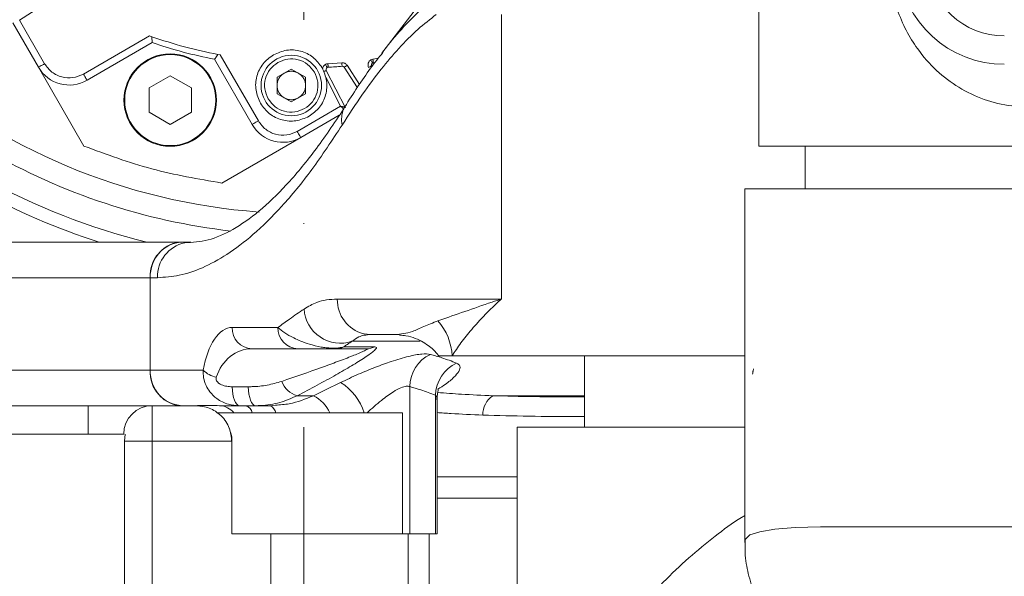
# Model space of a CAD drawing. Header units: millimetres. Extents: x 51337 to 61814, y -21781 to -12277.
# Tile 18 of 256: x 55033 to 55171, y -18441 to -18363. Entities that reach past the tile are written whole.
import ezdxf

# ---------------------------------------------------------------- set-up
doc = ezdxf.new("R2010")
doc.units = ezdxf.units.MM
doc.header["$LTSCALE"] = 0.3175
doc.linetypes.add('ACAD_ISO10W100', pattern=[18, 12, -3, 0, -3])
for name, color, linetype, lineweight in [('1轮廓实线层', 7, 'Continuous', 18), ('7标注层', 4, 'Continuous', 13), ('sub', 1, 'Continuous', 18), ('中心线', 4, 'ACAD_ISO10W100', 20), ('粗实线', 7, 'Continuous', 18)]:
    doc.layers.add(name, color=color, linetype=linetype, lineweight=lineweight)
doc.styles.add('标准汉字', font='gbenor.shx', dxfattribs={"bigfont": 'gbcbig.shx'})
doc.dimstyles.new('M1：15', dxfattribs={"dimscale": 15, "dimtxt": 3.5, "dimasz": 2.5, "dimexe": 2, "dimexo": 0, "dimgap": 0.5, "dimtad": 1, "dimdec": 4, "dimdsep": 46, "dimtxsty": '标准汉字', "dimcen": 5, "dimdle": 5, "dimclrd": 1, "dimclre": 1, "dimclrt": 256, "dimadec": 4, "dimazin": 2, "dimtfac": 1, "dimtdec": 4, "dimtmove": 0, "dimatfit": 3, "dimfxl": 1, "dimtolj": 1, "dimarcsym": 0})

# ---------------------------------------------------------------- blocks, each defined once
blk = doc.blocks.new('*D34')
at = {"layer": '7标注层', "color": 1, "lineweight": -2, "ltscale": 30, "transparency": 16777216}
blk.add_line((54654.41, -18378.15), (54761.15, -18359.33), dxfattribs=at)
blk.add_arc((55072.94, -18304.36), 346.6, 196.2021, 353.7979, dxfattribs=at)
at = {"layer": '7标注层', "color": 1, "lineweight": 20, "ltscale": 30, "transparency": 16777216}
for points in [[(55411.28, -18341.46), (55423.76, -18342.14), (55419.55, -18304.36)], [(54734.02, -18402.48), (54746.2, -18399.65), (54731.61, -18364.54)]]:
    blk.add_solid(points, dxfattribs=at)
at = {"layer": 'Defpoints', "color": 0, "lineweight": 20, "ltscale": 30, "transparency": 16777216}
for p in [(54794.67, -18304.36), (56512.47, -18304.36), (54654.41, -18378.15), (54935.66, -18622.61), (53093.16, -18653.45)]:
    blk.add_point(p, dxfattribs=at)
at = {"layer": '7标注层', "ltscale": 30, "transparency": 16777216, "insert": (55100.21, -18616.02), "char_height": 52.5, "attachment_point": 5, "rotation": 5, "style": '标准汉字'}
blk.add_mtext('\\A1;165%%D', dxfattribs=at)

msp = doc.modelspace()

# ---------------------------------------------------------------- linework, layer by layer
at = {"layer": '1轮廓实线层', "ltscale": 30}
for points in [[(55035.65281, -18369.76429), (55035.66945, -18369.75468), (55035.71873, -18369.72623), (55035.79876, -18369.68002), (55035.90646, -18369.61784), (55036.03769, -18369.54207), (55036.18742, -18369.45563), (55036.34988, -18369.36184), (55036.51883, -18369.26429)], [(55076.12841, -18370.20095), (55076.12246, -18370.20398), (55076.10475, -18370.21301), (55076.07577, -18370.22777), (55076.03629, -18370.24789), (55075.98736, -18370.27282), (55075.9303, -18370.30189), (55075.86662, -18370.33433), (55075.79803, -18370.36929)], [(55079.04187, -18369.49547), (55078.96006, -18369.54859), (55078.8814, -18369.59969), (55078.8089, -18369.64676), (55078.74535, -18369.68802), (55078.6932, -18369.72189), (55078.65445, -18369.74706), (55078.63059, -18369.76256), (55078.62253, -18369.76779)], [(55082.52192, -18369.55089), (55082.51336, -18369.55524), (55082.48801, -18369.56816), (55082.44684, -18369.58914), (55082.39143, -18369.61736), (55082.32392, -18369.65177), (55082.2469, -18369.691), (55082.16333, -18369.73359), (55082.07641, -18369.77788)], [(55041.98293, -18370.72839), (55042.08048, -18370.89734), (55042.17428, -18371.05981), (55042.26072, -18371.20952), (55042.33649, -18371.34076), (55042.39867, -18371.44846), (55042.44487, -18371.5285), (55042.47333, -18371.57777), (55042.48293, -18371.59442)], [(55078.72476, -18375.33267), (55078.63642, -18375.49575), (55078.57464, -18375.62483)], [(55065.70537, -18377.81685), (55065.72201, -18377.80723), (55065.77129, -18377.77879), (55065.85132, -18377.73258), (55065.95902, -18377.6704), (55066.09025, -18377.59464), (55066.23998, -18377.50818), (55066.40244, -18377.41439), (55066.57139, -18377.31685)], [(55072.03549, -18378.78095), (55072.13304, -18378.9499), (55072.22683, -18379.11237), (55072.31328, -18379.26208), (55072.38905, -18379.39331), (55072.45123, -18379.50102), (55072.49743, -18379.58105), (55072.52589, -18379.63033), (55072.53549, -18379.64698)], [(55082.33629, -18407.35533), (55081.42633, -18407.25925), (55081.35461, -18407.24333)], [(55063.90045, -18417.35532), (55063.7143, -18417.30555), (55063.53433, -18417.15785), (55063.36651, -18416.91713), (55063.21641, -18416.5914), (55063.08902, -18416.19145), (55062.98855, -18415.73056), (55062.91835, -18415.22401), (55062.88074, -18414.68867)], [(55066.16275, -18417.35532), (55065.97661, -18417.30555), (55065.79663, -18417.15785), (55065.62881, -18416.91713), (55065.47871, -18416.5914), (55065.35132, -18416.19145), (55065.25085, -18415.73056), (55065.18065, -18415.22401), (55065.14305, -18414.68867)], [(55078.14327, -18414.08597), (55076.01325, -18415.12104), (55074.30773, -18415.94993)], [(55068.14443, -18417.35532), (55068.26524, -18417.3715), (55068.31781, -18417.38867)], [(55135.0209, -18436.57406), (55135.00688, -18436.16884), (55135.65301, -18435.49727), (55137.05697, -18435.08132), (55139.19724, -18434.72036), (55142.05562, -18434.46885), (55145.60795, -18434.38693), (55149.82372, -18434.38442), (55154.66653, -18434.38171), (55160.09486, -18434.37882), (55166.06216, -18434.37572), (55172.51725, -18434.37244)]]:
    msp.add_lwpolyline(points, dxfattribs=at)
for centre, radius, start, end in [((55072.94446, -18304.35532), 86, 45.6077801, 265.8130161), ((55171.44446, -18354.35532), 15, 184.9592383, 270), ((55171.44446, -18354.35532), 11, 184.9592383, 270), ((55072.94446, -18304.35532), 65.5, 251.0326163, 258.9673837), ((55054.18008, -18374.38495), 6.5, 0, 90), ((55082.78922, -18369.41469), 0.3, 98.6046986, 120), ((55039.98293, -18367.26429), 5, 210, 300), ((55076.39571, -18370.06475), 0.3, 120, 207), ((55076.39571, -18370.06475), 0.3, 93.0065838, 120), ((55072.94446, -18304.35532), 65.5, 273.0065838, 274.7305098), ((55078.37093, -18369.93118), 0.3, 33, 94.7305098), ((55082.78922, -18369.41469), 0.3, 120, 207), ((55054.18008, -18374.38495), 6.5, 270, 0), ((55081.92766, -18377.09058), 3.65939, 156.3876915, 192.6090825), ((55070.03549, -18375.31685), 5, 210, 300), ((55072.94446, -18304.35532), 89.03137, 240.0308798, 263.4059918), ((55072.94446, -18304.35532), 92.66761, 240.9521726, 256.2189527), ((55072.94446, -18304.35532), 94.48573, 240.9521726, 252.2742598), ((55056.10428, -18399.10385), 4.75686, 93.3913985, 183.0302575), ((55057.28727, -18399.21358), 4.89446, 102.5973242, 181.6593809), ((55082.62327, -18402.45628), 4.95231, 178.8319932, 255.1567923), ((55078.0916, -18403.4565), 5.10773, 183.4145891, 288.7819049), ((55065.78705, -18406.45264), 2.90456, 178.0796396, 267.9410046), ((55072.22335, -18406.45264), 2.90456, 178.079642, 267.9410117), ((55085.82567, -18410.73709), 7.99795, 2.7359704, 41.5501744), ((55077.34356, -18406.46228), 2.89305, 270.0186093, 295.4663864), ((55081.75822, -18406.62028), 2.73505, 270.0505252, 296.2044197), ((55093.00593, -18414.76842), 5.15133, 115.8979491, 178.8605896), ((55096.65832, -18416.06093), 5.19708, 115.1703923, 178.1027047), ((55056.10425, -18412.60681), 4.75683, 176.9693934, 266.6089507), ((55061.41384, -18409.7945), 3.64015, 224.7079819, 258.0155265), ((55072.94472, -18412.78311), 3.29393, 200.5452647, 254.0309414), ((55073.86445, -18420.84204), 7.99704, 18.1166879, 57.6527353), ((55072.05188, -18420.4597), 5.04251, 24.6657882, 63.4250896), ((55101.30978, -18418.59095), 3.17248, 123.6459623, 181.4071667), ((55051.64426, -18421.35532), 4, 90, 180), ((55061.02328, -18420.08053), 2.72709, 39.243323, 87.8759788), ((55064.44845, -18418.59786), 1.29705, 10.7767955, 73.3305955), ((55067.41106, -18418.83025), 1.70305, 16.1924122, 57.8302983)]:
    msp.add_arc(centre, radius, start, end, dxfattribs=at)
at = {"layer": 'sub', "color": 4, "ltscale": 30}
msp.add_arc((55072.94446, -18304.35532), 424.98931, 190, 170, dxfattribs=at)
at = {"layer": '中心线', "ltscale": 30}
msp.add_line((55072.94446, -18077.26579), (55072.94446, -18536.81118), dxfattribs=at)
at = {"layer": '粗实线', "ltscale": 30}
for p, q in [((55136.94446, -18354.35532), (55136.94446, -18380.85533)), ((55090.44335, -18359.30677), (55083.91263, -18367.79669)), ((55032.99297, -18363.15732), (55037.53658, -18360.20667)), ((55032.04515, -18363.51565), (55035.65281, -18369.76429)), ((55036.51883, -18369.26429), (55032.99297, -18363.15732)), ((55100.73999, -18362.35533), (55100.73999, -18402.35533)), ((55051.26634, -18365.36861), (55041.98293, -18370.72839)), ((55042.48293, -18371.59442), (55051.655, -18366.29892)), ((55051.57522, -18365.46778), (55051.26634, -18365.36861)), ((55083.90866, -18367.82498), (55084.05695, -18367.62295)), ((55060.40987, -18368.64478), (55065.70537, -18377.81685)), ((55061.21161, -18368.03344), (55060.89337, -18367.96537)), ((55066.57139, -18377.31685), (55061.21161, -18368.03344)), ((55078.30807, -18369.13366), (55076.35383, -18369.26584)), ((55082.66953, -18368.62369), (55082.38918, -18368.72179)), ((55083.45071, -18368.49218), (55082.66953, -18368.62369)), ((55035.65281, -18369.76429), (55042.05581, -18380.85461)), ((55069.20056, -18371.18009), (55071.20056, -18370.0254)), ((55071.20056, -18370.0254), (55073.20056, -18371.18009)), ((55076.12841, -18370.20095), (55078.80592, -18375.45586)), ((55080.50469, -18372.66607), (55078.62253, -18369.76779)), ((55080.80687, -18372.21332), (55079.04187, -18369.49547)), ((55054.18008, -18370.95495), (55051.20961, -18372.66994)), ((55057.15054, -18372.66994), (55054.18008, -18370.95495)), ((55069.20056, -18373.4895), (55069.20056, -18371.18009)), ((55073.20056, -18371.18009), (55073.20056, -18373.4895)), ((55076.06474, -18371.17732), (55078.14246, -18375.25508)), ((55051.20961, -18372.66994), (55051.20961, -18376.09995)), ((55057.15054, -18376.09995), (55057.15054, -18372.66994)), ((55071.20056, -18374.64419), (55069.20056, -18373.4895)), ((55073.20056, -18373.4895), (55071.20056, -18374.64419)), ((55078.14246, -18375.25508), (55072.03549, -18378.78095)), ((55051.20961, -18376.09995), (55054.18008, -18377.81494)), ((55054.18008, -18377.81494), (55057.15054, -18376.09995)), ((55072.53549, -18379.64698), (55077.95607, -18376.5174)), ((55061.44517, -18386.04998), (55072.53549, -18379.64698)), ((55264.97984, -18380.85533), (55136.94446, -18380.85533)), ((55143.44446, -18380.85533), (55143.44446, -18386.85532)), ((55134.94446, -18386.85532), (55134.94446, -18436.57898)), ((55134.94446, -18386.85532), (55275.78843, -18386.85532)), ((54989.84726, -18394.35532), (55055.82288, -18394.35532)), ((55055.84381, -18394.35532), (55055.82288, -18394.35532)), ((55055.84381, -18394.35532), (55057.05915, -18394.35532)), ((55057.05915, -18394.35532), (55056.2198, -18394.43694)), ((55051.35407, -18399.35531), (54983.32823, -18399.35531)), ((55051.35407, -18399.35531), (55051.35407, -18412.35532)), ((55051.35407, -18399.35531), (55052.39486, -18399.35531)), ((55100.73999, -18402.35533), (55077.67199, -18402.35533)), ((55062.88412, -18406.35531), (55069.32042, -18406.35531)), ((55082.33629, -18407.35533), (55081.92807, -18407.39657)), ((55085.80432, -18407.35533), (55082.33629, -18407.35533)), ((55085.80432, -18407.35533), (55086.41346, -18407.37857)), ((55078.58752, -18409.07424), (55082.96595, -18409.07424)), ((55089.30962, -18408.29225), (55079.73612, -18408.29225)), ((55072.11899, -18409.35533), (55065.6827, -18409.35533)), ((55081.76064, -18409.35533), (55077.3445, -18409.35533)), ((55093.81451, -18410.35532), (55091.9446, -18410.35532)), ((55134.94446, -18410.35532), (55093.81451, -18410.35532)), ((55112.44446, -18410.35532), (55112.44446, -18420.35531)), ((55000.63496, -18412.35532), (55051.35407, -18412.35532)), ((55058.82678, -18412.35532), (55051.35407, -18412.35532)), ((55062.88074, -18414.68867), (55065.14305, -18414.68867)), ((55087.85562, -18435.35533), (55087.85562, -18414.66599)), ((55074.30773, -18415.94993), (55072.0385, -18415.94993)), ((55091.46409, -18435.35533), (55091.46409, -18415.88887)), ((55112.44446, -18415.94993), (55099.55204, -18415.94993)), ((55055.82288, -18417.35532), (55009.62048, -18417.35532)), ((55042.64426, -18421.35533), (55042.64426, -18417.35532)), ((55051.64426, -18417.35532), (55051.64426, -18422.35531)), ((55055.84381, -18417.35532), (55055.82288, -18417.35532)), ((55057.87663, -18417.35532), (55055.84381, -18417.35532)), ((55063.90045, -18417.35532), (55061.12435, -18417.35532)), ((55066.16275, -18417.35532), (55063.90045, -18417.35532)), ((55068.14443, -18417.35532), (55066.16275, -18417.35532)), ((55068.96999, -18417.27351), (55068.14443, -18417.35532)), ((55068.31435, -18417.35532), (55068.31435, -18417.38736)), ((55091.6955, -18435.35533), (55091.6955, -18416.4693)), ((55063.13531, -18418.35534), (55065.72262, -18418.35534)), ((55065.72262, -18418.35534), (55069.04655, -18418.35534)), ((55081.46505, -18418.35534), (55081.85638, -18418.35534)), ((55086.8561, -18418.35534), (55081.85638, -18418.35534)), ((55086.8561, -18435.35533), (55086.8561, -18418.35534)), ((55102.94446, -18420.35531), (55102.94446, -18465.8698)), ((55102.94446, -18420.35531), (55134.94446, -18420.35531)), ((55042.64426, -18421.35533), (55009.62048, -18421.35533)), ((55047.64426, -18421.35533), (55042.64426, -18421.35533)), ((55047.77128, -18422.35531), (55047.84003, -18421.35533)), ((55047.77128, -18422.35531), (55051.64426, -18422.35531)), ((55047.77128, -18516.35533), (55047.77128, -18422.35531)), ((55051.64426, -18422.35531), (55051.64426, -18516.35533)), ((55062.82756, -18422.35531), (55051.64426, -18422.35531)), ((55062.82756, -18422.34724), (55062.82756, -18435.35533)), ((55062.85567, -18422.32855), (55062.83033, -18422.34688)), ((55062.85567, -18435.35533), (55062.85567, -18422.32855)), ((55091.6955, -18427.35531), (55102.94446, -18427.35531)), ((55102.94446, -18430.35533), (55091.6955, -18430.35533)), ((55062.85567, -18435.35533), (55062.82756, -18435.35533)), ((55086.8561, -18435.35533), (55062.85567, -18435.35533)), ((55068.31435, -18516.35533), (55068.31435, -18435.35533)), ((55087.85562, -18435.35533), (55086.8561, -18435.35533)), ((55087.63287, -18435.35533), (55087.63287, -18516.35533)), ((55091.46409, -18435.35533), (55087.85562, -18435.35533)), ((55090.59503, -18435.35533), (55090.59503, -18516.35533)), ((55091.6955, -18435.35533), (55091.46409, -18435.35533))]:
    msp.add_line(p, q, dxfattribs=at)
for centre, radius in [((55054.18008, -18374.38495), 6.5), ((55054.18008, -18374.38495), 6.4), ((55071.20056, -18372.3348), 4.25)]:
    msp.add_circle(centre, radius, dxfattribs=at)
for centre, major_axis, ratio, start_param, end_param in [((55055.84381, -18399.35532), (0, 5), 0.897949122, 0, 1.570796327), ((55062.88412, -18415.35532), (0, 9), 0.478162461, 0, 1.230959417), ((55065.6827, -18415.35532), (0, 6), 0.888253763, 0, 1.230959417), ((55055.84381, -18412.35532), (0, 5), 0.897949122, 1.570796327, 3.141592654)]:
    msp.add_ellipse(centre, major_axis=major_axis, ratio=ratio, start_param=start_param, end_param=end_param, dxfattribs=at)
for points, knots in [([(55174.80315, -18375.35532), (55174.03352, -18375.32588), (55171.893, -18375.244), (55168.56308, -18374.40367), (55164.99971, -18372.70788), (55161.84865, -18370.31269), (55159.40826, -18367.55632), (55157.60013, -18364.63322), (55156.40594, -18361.87378), (55155.58666, -18359.01701), (55155.35816, -18357.10063), (55155.24399, -18356.14315)], [0, 0, 0, 0, 32028.125807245, 89077.208191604, 146163.707205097, 202741.095444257, 259273.938277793, 299467.064431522, 339597.904399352, 372962.37080544, 406277.142802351, 406277.142802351, 406277.142802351, 406277.142802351]), ([(55084.05695, -18367.62295), (55084.11343, -18367.54571), (55084.97267, -18366.37072), (55086.79334, -18364.28793), (55089.48754, -18361.48231), (55091.4033, -18360.02205), (55092.34171, -18359.30677)], [0, 0, 0, 0, 4132.423898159, 62863.494385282, 128958.674384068, 192419.707123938, 192419.707123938, 192419.707123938, 192419.707123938]), ([(55078.35652, -18377.88941), (55079.30249, -18376.4232), (55081.1002, -18373.63682), (55083.75695, -18370.07698), (55086.35977, -18367.00833), (55088.93872, -18364.39268), (55090.72502, -18363.01677), (55091.58375, -18362.35533)], [0, 0, 0, 0, 53423.225687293, 101525.113340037, 145400.841087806, 192860.478000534, 236797.545787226, 236797.545787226, 236797.545787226, 236797.545787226]), ([(55051.655, -18366.29892), (55051.6541, -18366.28817), (55051.65225, -18366.26608), (55051.63485, -18366.09549), (55051.61162, -18365.82982), (55051.58823, -18365.59719), (55051.57522, -18365.46778)], [0, 0, 0, 0, 43876.283335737, 90181.229354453, 135390.671718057, 192069.006871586, 192069.006871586, 192069.006871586, 192069.006871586]), ([(55060.89127, -18367.9666), (55059.31515, -18367.63722), (55056.16364, -18366.97861), (55053.10524, -18365.97266), (55051.57639, -18365.4698)], [0, 0, 0, 0, 54183.582427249, 108342.111856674, 108342.111856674, 108342.111856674, 108342.111856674]), ([(55068.70056, -18368.00467), (55069.30554, -18367.74216), (55070.51551, -18367.21715), (55072.52494, -18367.39213), (55074.35264, -18368.24532), (55075.138, -18369.30497), (55075.53068, -18369.8348)], [0, 0, 0, 0, 48067.446581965, 96134.897714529, 144202.355852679, 192269.7813337, 192269.7813337, 192269.7813337, 192269.7813337]), ([(55084.08688, -18367.6781), (55083.50558, -18368.40276), (55081.66224, -18370.70074), (55079.91818, -18373.4509), (55078.7241, -18375.33381)], [0, 0, 0, 0, 34214.956935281, 108498.817350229, 108498.817350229, 108498.817350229, 108498.817350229]), ([(55060.89337, -18367.96537), (55060.81953, -18368.06905), (55060.68403, -18368.25928), (55060.52962, -18368.47744), (55060.42871, -18368.61776), (55060.41604, -18368.63593), (55060.40987, -18368.64478)], [0, 0, 0, 0, 55528.148093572, 101881.239086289, 148234.990572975, 192166.778524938, 192166.778524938, 192166.778524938, 192166.778524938]), ([(55066.87043, -18374.8348), (55066.60793, -18374.22981), (55066.08292, -18373.01984), (55066.2579, -18371.01041), (55067.11107, -18369.18271), (55068.17073, -18368.39735), (55068.70056, -18368.00467)], [0, 0, 0, 0, 48056.682599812, 96113.095464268, 144169.992651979, 192226.511032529, 192226.511032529, 192226.511032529, 192226.511032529]), ([(55067.95296, -18374.2098), (55067.75608, -18373.75606), (55067.36233, -18372.84858), (55067.49356, -18371.34151), (55068.13344, -18369.97073), (55068.92819, -18369.38171), (55069.32556, -18369.08719)], [0, 0, 0, 0, 48060.571123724, 96121.231333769, 144181.917288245, 192242.663610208, 192242.663610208, 192242.663610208, 192242.663610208]), ([(55069.32556, -18369.08719), (55069.7793, -18368.89032), (55070.68678, -18368.49658), (55072.19384, -18368.6278), (55073.56462, -18369.26768), (55074.15364, -18370.06243), (55074.44815, -18370.4598)], [0, 0, 0, 0, 48068.672261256, 96137.475915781, 144206.242748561, 192275.115860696, 192275.115860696, 192275.115860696, 192275.115860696]), ([(55079.04186, -18369.49547), (55078.99844, -18369.43838), (55078.91133, -18369.32385), (55078.72841, -18369.20645), (55078.52381, -18369.13207), (55078.3801, -18369.13313), (55078.30807, -18369.13366)], [0, 0, 0, 0, 47981.803710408, 96255.694674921, 144194.134108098, 192361.659696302, 192361.659696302, 192361.659696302, 192361.659696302]), ([(55078.30807, -18369.13366), (55078.31171, -18369.18529), (55078.31953, -18369.29618), (55078.33193, -18369.45526), (55078.34062, -18369.56396), (55078.34539, -18369.62236), (55078.34591, -18369.62882), (55078.34619, -18369.6322)], [0, 0, 0, 0, 46861.206186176, 100631.792101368, 160568.552085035, 196810.008708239, 236783.586880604, 236783.586880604, 236783.586880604, 236783.586880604]), ([(55082.38918, -18368.72179), (55082.30994, -18368.7796), (55082.14538, -18368.89965), (55082.00405, -18369.1821), (55081.96878, -18369.49595), (55082.04143, -18369.68625), (55082.07641, -18369.77788)], [0, 0, 0, 0, 46323.297113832, 96199.171503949, 146073.883525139, 192395.263899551, 192395.263899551, 192395.263899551, 192395.263899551]), ([(55082.38918, -18368.72179), (55082.42461, -18368.78316), (55082.49835, -18368.91087), (55082.5822, -18369.05612), (55082.63104, -18369.1407), (55082.63656, -18369.15027), (55082.63922, -18369.15487)], [0, 0, 0, 0, 51998.035612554, 108217.738145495, 151943.292034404, 192400.846260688, 192400.846260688, 192400.846260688, 192400.846260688]), ([(55082.66953, -18368.62369), (55082.67468, -18368.65774), (55082.68487, -18368.72511), (55082.70358, -18368.84869), (55082.72372, -18368.98186), (55082.73727, -18369.07137), (55082.74341, -18369.11196), (55082.74402, -18369.11602), (55082.74433, -18369.11807)], [0, 0, 0, 0, 36403.336157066, 72032.443738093, 138151.932118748, 204273.131000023, 239895.926845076, 276292.699944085, 276292.699944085, 276292.699944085, 276292.699944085]), ([(55041.98293, -18370.72839), (55041.49895, -18370.9384), (55040.53097, -18371.3584), (55038.92343, -18371.21843), (55037.46127, -18370.53587), (55036.83298, -18369.68815), (55036.51883, -18369.26429)], [0, 0, 0, 0, 47984.668770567, 95969.302989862, 143954.083519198, 191938.596950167, 191938.596950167, 191938.596950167, 191938.596950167]), ([(55070.20056, -18370.60275), (55070.3584, -18370.52686), (55070.6741, -18370.37508), (55071.20056, -18370.31465), (55071.72701, -18370.37508), (55072.04271, -18370.52686), (55072.20056, -18370.60275)], [0, 0, 0, 0, 48069.945580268, 96140.175879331, 144210.491191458, 192280.436771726, 192280.436771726, 192280.436771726, 192280.436771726]), ([(55074.44815, -18370.4598), (55074.64503, -18370.91354), (55075.03879, -18371.82102), (55074.90755, -18373.32808), (55074.26767, -18374.69886), (55073.47293, -18375.28788), (55073.07556, -18375.58239)], [0, 0, 0, 0, 48078.278696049, 96156.64359433, 144235.018710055, 192313.167919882, 192313.167919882, 192313.167919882, 192313.167919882]), ([(55075.53068, -18369.8348), (55075.79319, -18370.43979), (55076.31819, -18371.64976), (55076.14322, -18373.65918), (55075.29004, -18375.48688), (55074.23038, -18376.27224), (55073.70056, -18376.66493)], [0, 0, 0, 0, 48080.204386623, 96160.142594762, 144240.230919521, 192320.516833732, 192320.516833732, 192320.516833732, 192320.516833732]), ([(55075.9957, -18369.3719), (55075.94469, -18369.40592), (55075.84236, -18369.47416), (55075.72506, -18369.61782), (55075.63714, -18369.78159), (55075.61388, -18369.90241), (55075.60221, -18369.96299)], [0, 0, 0, 0, 47937.800723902, 96160.010351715, 144102.641687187, 192330.879077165, 192330.879077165, 192330.879077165, 192330.879077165]), ([(55076.35383, -18369.26584), (55076.29096, -18369.27279), (55076.16523, -18369.28667), (55076.05221, -18369.34349), (55075.9957, -18369.3719)], [0, 0, 0, 0, 54239.308810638, 108474.520807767, 108474.520807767, 108474.520807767, 108474.520807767]), ([(55075.9957, -18369.3719), (55076.03375, -18369.43781), (55076.10653, -18369.56385), (55076.1871, -18369.70342), (55076.23641, -18369.78883), (55076.24255, -18369.79946), (55076.24571, -18369.80494)], [0, 0, 0, 0, 55737.101603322, 106588.853936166, 148107.244005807, 192334.990885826, 192334.990885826, 192334.990885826, 192334.990885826]), ([(55076.37998, -18369.76517), (55076.37987, -18369.7631), (55076.37966, -18369.759), (55076.37751, -18369.71801), (55076.37277, -18369.6276), (55076.36573, -18369.4931), (55076.35919, -18369.36828), (55076.35563, -18369.30023), (55076.35383, -18369.26584)], [0, 0, 0, 0, 36384.284495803, 71994.486064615, 138093.510360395, 204187.15654463, 239804.989954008, 276200.777051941, 276200.777051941, 276200.777051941, 276200.777051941]), ([(55069.20056, -18372.3348), (55069.21375, -18372.16015), (55069.24015, -18371.81086), (55069.45107, -18371.32473), (55069.76661, -18370.89901), (55070.05591, -18370.7015), (55070.20056, -18370.60275)], [0, 0, 0, 0, 48066.545255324, 96133.560467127, 144199.811025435, 192266.798719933, 192266.798719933, 192266.798719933, 192266.798719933]), ([(55072.20056, -18370.60275), (55072.34666, -18370.70066), (55072.63886, -18370.89649), (55072.83469, -18371.1887), (55072.93261, -18371.3348)], [0, 0, 0, 0, 54227.563117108, 108454.294621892, 108454.294621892, 108454.294621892, 108454.294621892]), ([(55072.93261, -18371.3348), (55073.01018, -18371.49264), (55073.16532, -18371.80834), (55073.18881, -18372.15931), (55073.20056, -18372.3348)], [0, 0, 0, 0, 54229.45702445, 108458.433485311, 108458.433485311, 108458.433485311, 108458.433485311]), ([(55069.46851, -18373.3348), (55069.39093, -18373.17695), (55069.23579, -18372.86125), (55069.2123, -18372.51028), (55069.20056, -18372.3348)], [0, 0, 0, 0, 54219.296488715, 108438.062869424, 108438.062869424, 108438.062869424, 108438.062869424]), ([(55073.20056, -18372.3348), (55073.18736, -18372.50944), (55073.16096, -18372.85874), (55072.95005, -18373.34487), (55072.6345, -18373.77058), (55072.34521, -18373.96809), (55072.20056, -18374.06685)], [0, 0, 0, 0, 48076.373320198, 96153.172681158, 144229.240050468, 192306.044706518, 192306.044706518, 192306.044706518, 192306.044706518]), ([(55073.07556, -18375.58239), (55072.62182, -18375.77927), (55071.71434, -18376.17302), (55070.20727, -18376.04179), (55068.83649, -18375.40191), (55068.24747, -18374.60717), (55067.95296, -18374.2098)], [0, 0, 0, 0, 48070.195346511, 96140.364730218, 144210.469849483, 192280.718779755, 192280.718779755, 192280.718779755, 192280.718779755]), ([(55070.20056, -18374.06685), (55070.05445, -18373.96893), (55069.76225, -18373.7731), (55069.56642, -18373.4809), (55069.46851, -18373.3348)], [0, 0, 0, 0, 54221.516753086, 108442.201986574, 108442.201986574, 108442.201986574, 108442.201986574]), ([(55070.20056, -18374.06685), (55070.3584, -18374.14274), (55070.6741, -18374.29452), (55071.20056, -18374.35494), (55071.72701, -18374.29452), (55072.04271, -18374.14274), (55072.20056, -18374.06685)], [0, 0, 0, 0, 48072.248985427, 96144.782703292, 144217.401438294, 192289.650423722, 192289.650423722, 192289.650423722, 192289.650423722]), ([(55078.5715, -18375.6318), (55077.21019, -18377.66115), (55074.5424, -18381.63811), (55070.55418, -18386.38788), (55066.71247, -18390.10476), (55063.03648, -18392.67969), (55059.54405, -18394.2461), (55057.313, -18394.37365), (55056.22563, -18394.43581)], [0, 0, 0, 0, 51234.115726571, 100404.160118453, 147478.679332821, 192440.806656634, 235285.095510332, 276019.789524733, 276019.789524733, 276019.789524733, 276019.789524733]), ([(55073.70056, -18376.66493), (55073.09557, -18376.92743), (55071.8856, -18377.45244), (55069.87617, -18377.27746), (55068.04847, -18376.42428), (55067.26311, -18375.36462), (55066.87043, -18374.8348)], [0, 0, 0, 0, 48069.33559653, 96138.631116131, 144207.966830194, 192277.252030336, 192277.252030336, 192277.252030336, 192277.252030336]), ([(55078.56511, -18375.6619), (55078.56472, -18375.66134), (55078.53594, -18375.62032), (55078.44743, -18375.53265), (55078.30635, -18375.39689), (55078.19842, -18375.3035), (55078.14246, -18375.25508)], [0, 0, 0, 0, 817.023329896, 60264.976470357, 123882.202905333, 192374.794857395, 192374.794857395, 192374.794857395, 192374.794857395]), ([(55078.61367, -18375.34649), (55078.54775, -18375.33086), (55078.40769, -18375.29767), (55078.23426, -18375.26982), (55078.14246, -18375.25508)], [0, 0, 0, 0, 51068.981696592, 108495.896546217, 108495.896546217, 108495.896546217, 108495.896546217]), ([(55072.03549, -18378.78095), (55071.5515, -18378.99095), (55070.58353, -18379.41096), (55068.97598, -18379.27098), (55067.51383, -18378.58843), (55066.88554, -18377.74071), (55066.57139, -18377.31685)], [0, 0, 0, 0, 48068.748737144, 96137.491484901, 144206.339313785, 192274.941895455, 192274.941895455, 192274.941895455, 192274.941895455]), ([(55052.39486, -18399.35531), (55053.41346, -18399.28805), (55055.52274, -18399.14877), (55058.78394, -18398.02692), (55062.24773, -18396.14607), (55065.98288, -18393.29378), (55069.97857, -18389.33133), (55074.18398, -18384.23717), (55076.94681, -18380.03403), (55078.35652, -18377.88941)], [0, 0, 0, 0, 35742.577444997, 74014.566130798, 115156.745793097, 159536.364276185, 209837.7843171, 263970.521814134, 320367.592627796, 320367.592627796, 320367.592627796, 320367.592627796]), ([(55042.05581, -18380.85461), (55045.20807, -18382.01646), (55051.51259, -18384.34016), (55058.13431, -18385.48004), (55061.44517, -18386.04998)], [0, 0, 0, 0, 54160.049437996, 108320.087646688, 108320.087646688, 108320.087646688, 108320.087646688]), ([(55077.67199, -18402.35533), (55077.16061, -18402.38067), (55076.19712, -18402.4284), (55074.62901, -18402.82536), (55073.58938, -18403.41973), (55072.99293, -18403.76072)], [0, 0, 0, 0, 49753.03643875, 93739.444994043, 152936.031276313, 152936.031276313, 152936.031276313, 152936.031276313]), ([(55091.81114, -18405.43224), (55091.90136, -18405.40099), (55093.09322, -18404.98813), (55095.52816, -18404.12512), (55098.3219, -18403.15629), (55100.0957, -18402.56657), (55100.53327, -18402.42283), (55100.73107, -18402.35824), (55100.73999, -18402.35533)], [0, 0, 0, 0, 9431.864828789, 124592.070122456, 239755.289138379, 260041.936722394, 275844.093067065, 276589.851307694, 276589.851307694, 276589.851307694, 276589.851307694]), ([(55100.73999, -18402.35533), (55100.73172, -18402.36277), (55099.22884, -18403.71582), (55097.24931, -18405.75357), (55095.18571, -18408.31737), (55094.27947, -18409.61804), (55093.86574, -18410.27407), (55093.81451, -18410.35532)], [0, 0, 0, 0, 628.476854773, 114286.254351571, 171634.484110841, 228980.625656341, 237086.881696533, 237086.881696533, 237086.881696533, 237086.881696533]), ([(55072.99293, -18403.76072), (55072.31568, -18404.22416), (55071.08916, -18405.06345), (55069.86751, -18405.95573), (55069.32042, -18406.35531)], [0, 0, 0, 0, 59903.199607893, 108486.20195233, 108486.20195233, 108486.20195233, 108486.20195233]), ([(55069.32042, -18406.35531), (55069.61635, -18406.60548), (55070.20793, -18407.10558), (55071.62453, -18407.90959), (55073.32516, -18408.61695), (55075.03194, -18409.05118), (55076.03205, -18409.20038), (55076.56967, -18409.25026), (55077.0196, -18409.26906), (55077.43729, -18409.26429), (55077.886, -18409.23008), (55078.27866, -18409.16533), (55078.49852, -18409.10049), (55078.58752, -18409.07424)], [0, 0, 0, 0, 86123.732266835, 172164.288944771, 285979.278161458, 353721.860160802, 378594.696169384, 397307.657070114, 413160.548937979, 429556.483916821, 447087.926954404, 471699.54398578, 488440.326572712, 488440.326572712, 488440.326572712, 488440.326572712]), ([(55085.80432, -18407.35533), (55086.60053, -18407.27832), (55087.88694, -18407.1539), (55089.7605, -18406.22095), (55091.1271, -18405.69533), (55091.81114, -18405.43224)], [0, 0, 0, 0, 68549.666859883, 110753.169733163, 153047.706954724, 153047.706954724, 153047.706954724, 153047.706954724]), ([(55081.92807, -18407.39657), (55081.76612, -18407.4078), (55081.34702, -18407.43683), (55080.61274, -18407.67271), (55080.05285, -18408.06841), (55079.73612, -18408.29225)], [0, 0, 0, 0, 32860.300175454, 85034.542726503, 152995.459750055, 152995.459750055, 152995.459750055, 152995.459750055]), ([(55086.40795, -18407.42897), (55086.71704, -18407.45038), (55087.4918, -18407.50406), (55088.63473, -18407.8673), (55089.75548, -18408.40293), (55090.64994, -18409.02097), (55091.3148, -18409.61879), (55091.76172, -18410.11597), (55091.92418, -18410.33492), (55091.9973, -18410.43346)], [0, 0, 0, 0, 36919.766068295, 92540.58153312, 144763.438305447, 193662.261497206, 239586.080060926, 284336.354034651, 320963.752215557, 320963.752215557, 320963.752215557, 320963.752215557]), ([(55082.96595, -18409.07424), (55083.06792, -18409.0986), (55083.29946, -18409.15394), (55082.85145, -18409.6665), (55081.61308, -18410.56074), (55079.70568, -18411.7469), (55077.42184, -18413.06286), (55074.86925, -18414.46785), (55072.98224, -18415.45582), (55072.0385, -18415.94993)], [0, 0, 0, 0, 23619.991883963, 53638.772807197, 103568.960571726, 154651.295588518, 205870.074967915, 263332.782122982, 320823.932874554, 320823.932874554, 320823.932874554, 320823.932874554]), ([(55079.73612, -18408.29225), (55079.52114, -18408.43712), (55079.13804, -18408.69527), (55078.75542, -18408.95865), (55078.58752, -18409.07424)], [0, 0, 0, 0, 60912.017266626, 108544.044284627, 108544.044284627, 108544.044284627, 108544.044284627]), ([(55069.8603, -18413.93911), (55071.75737, -18413.28427), (55074.47347, -18412.34672), (55077.74206, -18411.15106), (55079.77299, -18410.37299), (55081.22726, -18409.77054), (55081.83666, -18409.44817), (55081.8684, -18409.36166), (55081.78479, -18409.35675), (55081.76064, -18409.35533)], [0, 0, 0, 0, 122556.472283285, 175469.261657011, 228278.31426152, 276243.333437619, 302175.432034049, 315368.535754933, 320726.82777576, 320726.82777576, 320726.82777576, 320726.82777576]), ([(55077.3445, -18409.35533), (55077.3247, -18409.35533), (55077.27959, -18409.35533), (55077.16662, -18409.35533), (55077.00027, -18409.35533), (55076.82726, -18409.35533), (55076.62689, -18409.35533), (55076.3719, -18409.35533), (55075.83222, -18409.35533), (55074.89289, -18409.35533), (55073.49483, -18409.35533), (55072.64396, -18409.35533), (55072.11899, -18409.35533)], [0, 0, 0, 0, 12284.110038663, 27977.822286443, 37562.098653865, 45914.053857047, 54226.257417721, 65187.962075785, 82280.262660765, 140615.460914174, 256874.239905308, 444149.945537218, 444149.945537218, 444149.945537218, 444149.945537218]), ([(55090.75598, -18410.13442), (55090.3977, -18410.09344), (55089.67732, -18410.01102), (55087.71345, -18410.3886), (55085.43048, -18411.0618), (55082.99742, -18411.94696), (55080.55538, -18412.94923), (55078.96179, -18413.70023), (55078.14327, -18414.08597)], [0, 0, 0, 0, 47352.036729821, 95209.787918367, 144909.372320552, 186219.138122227, 230109.352729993, 276459.606046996, 276459.606046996, 276459.606046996, 276459.606046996]), ([(55094.44794, -18411.35733), (55093.75866, -18411.10026), (55092.52823, -18410.64136), (55091.29734, -18410.28927), (55090.75598, -18410.13442)], [0, 0, 0, 0, 60850.014538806, 108623.723122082, 108623.723122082, 108623.723122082, 108623.723122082]), ([(55091.81187, -18415.03875), (55092.17548, -18414.80915), (55093.10213, -18414.22403), (55094.10871, -18413.36262), (55094.84535, -18412.482), (55095.0541, -18411.75491), (55094.64737, -18411.48814), (55094.44794, -18411.35733)], [0, 0, 0, 0, 32819.223062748, 83637.865319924, 131679.725077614, 185403.867868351, 237086.387976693, 237086.387976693, 237086.387976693, 237086.387976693]), ([(55063.90045, -18417.35532), (55063.37864, -18417.31284), (55062.25709, -18417.22154), (55060.80881, -18416.49543), (55059.78242, -18415.51516), (55059.16789, -18414.49533), (55058.8281, -18413.44918), (55058.82721, -18412.71411), (55058.82678, -18412.35532)], [0, 0, 0, 0, 53823.439029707, 115683.921177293, 163129.40594629, 199387.977219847, 238655.747834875, 276097.190204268, 276097.190204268, 276097.190204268, 276097.190204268]), ([(55060.65797, -18413.35531), (55060.64282, -18413.42016), (55060.62122, -18413.5126), (55060.63453, -18413.68603), (55060.67865, -18413.81623), (55060.79002, -18413.99968), (55061.01325, -18414.22345), (55061.4925, -18414.47997), (55062.1431, -18414.65604), (55062.63879, -18414.67796), (55062.88074, -18414.68867)], [0, 0, 0, 0, 25500.413436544, 36347.606732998, 63853.659038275, 73409.757669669, 112284.060966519, 173632.241666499, 269006.310149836, 359951.950505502, 359951.950505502, 359951.950505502, 359951.950505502]), ([(55136.04086, -18412.93647), (55136.06318, -18412.81075), (55136.1079, -18412.55877), (55136.15897, -18412.3317), (55136.18541, -18412.22376), (55136.18799, -18412.21323), (55136.19039, -18412.2035), (55136.19232, -18412.1957)], [0, 0, 0, 0, 113092.079278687, 226668.775631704, 227191.520106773, 229273.768185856, 237643.988520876, 237643.988520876, 237643.988520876, 237643.988520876]), ([(55136.19233, -18412.19579), (55136.17938, -18412.24891), (55136.14579, -18412.38678), (55136.09456, -18412.63054), (55136.05889, -18412.83372), (55136.04086, -18412.93644)], [0, 0, 0, 0, 36308.327494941, 94238.304822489, 153462.822896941, 153462.822896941, 153462.822896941, 153462.822896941]), ([(55065.14305, -18414.68867), (55065.3356, -18414.68632), (55066.23002, -18414.67545), (55067.83882, -18414.52023), (55069.1824, -18414.13399), (55069.8603, -18413.93911)], [0, 0, 0, 0, 18294.542100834, 84977.55009964, 152884.731055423, 152884.731055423, 152884.731055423, 152884.731055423]), ([(55087.85562, -18414.66599), (55087.70927, -18414.62623), (55087.41094, -18414.54519), (55086.58829, -18414.8142), (55085.39068, -18415.46651), (55083.71007, -18416.67324), (55082.5173, -18417.7556), (55081.85638, -18418.35534)], [0, 0, 0, 0, 32530.381451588, 66312.261772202, 105642.622356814, 164213.372655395, 236996.453641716, 236996.453641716, 236996.453641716, 236996.453641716]), ([(55091.46409, -18415.88887), (55090.78435, -18415.62937), (55089.58306, -18415.17077), (55088.37856, -18414.8188), (55087.85562, -18414.66599)], [0, 0, 0, 0, 61457.339121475, 108612.451333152, 108612.451333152, 108612.451333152, 108612.451333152]), ([(55072.0385, -18415.94993), (55071.23725, -18416.30118), (55069.6028, -18417.01767), (55067.56169, -18417.33013), (55066.40298, -18417.35099), (55066.16275, -18417.35532)], [0, 0, 0, 0, 66135.261391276, 134907.85779778, 152895.437296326, 152895.437296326, 152895.437296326, 152895.437296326]), ([(55074.30773, -18415.94993), (55073.19691, -18416.41011), (55071.47142, -18417.12492), (55069.62702, -18417.23448), (55068.96999, -18417.27351)], [0, 0, 0, 0, 69850.512955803, 108501.931451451, 108501.931451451, 108501.931451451, 108501.931451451]), ([(55091.65906, -18416.52416), (55091.67178, -18416.44443), (55091.71798, -18416.15487), (55091.57077, -18416.00063), (55091.46409, -18415.88887)], [0, 0, 0, 0, 29912.917725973, 108630.6641391, 108630.6641391, 108630.6641391, 108630.6641391]), ([(55091.69552, -18416.5359), (55091.69872, -18416.36308), (55091.70551, -18415.99617), (55091.77585, -18415.5496), (55091.83631, -18415.20088), (55091.86297, -18415.01303), (55091.80334, -18415.00438), (55091.78491, -18415.00171)], [0, 0, 0, 0, 42820.207397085, 90906.39800084, 145711.258143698, 208831.482326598, 237077.94613803, 237077.94613803, 237077.94613803, 237077.94613803]), ([(55091.78366, -18415.50939), (55092.87542, -18415.59086), (55095.26863, -18415.76944), (55098.0432, -18415.88635), (55099.55204, -18415.94993)], [0, 0, 0, 0, 49561.995646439, 108643.127858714, 108643.127858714, 108643.127858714, 108643.127858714]), ([(55099.55204, -18415.94993), (55100.00227, -18415.96332), (55102.33794, -18416.03277), (55106.5031, -18416.11245), (55110.57372, -18416.12202), (55112.44446, -18416.12642)], [0, 0, 0, 0, 17508.733058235, 90830.163984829, 153181.620130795, 153181.620130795, 153181.620130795, 153181.620130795]), ([(55061.12435, -18417.35532), (55060.67469, -18417.34902), (55059.75545, -18417.33615), (55058.83329, -18417.32013), (55058.18469, -18417.34319), (55057.9768, -18417.35138), (55057.87663, -18417.35532)], [0, 0, 0, 0, 52686.392940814, 107706.091883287, 151519.264592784, 192264.130199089, 192264.130199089, 192264.130199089, 192264.130199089]), ([(55057.87663, -18417.35532), (55058.47296, -18417.42118), (55059.38586, -18417.522), (55060.42314, -18418.03006), (55060.81389, -18418.36178), (55060.94784, -18418.4755)], [0, 0, 0, 0, 84540.257991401, 129420.539607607, 152829.784991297, 152829.784991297, 152829.784991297, 152829.784991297]), ([(55062.75608, -18421.35533), (55062.59112, -18420.82937), (55062.26157, -18419.77866), (55061.45132, -18418.84057), (55060.93575, -18418.43332), (55060.83702, -18418.35534)], [0, 0, 0, 0, 68418.711912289, 136681.945635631, 152850.665922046, 152850.665922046, 152850.665922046, 152850.665922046]), ([(55060.83702, -18418.35534), (55060.90296, -18418.35534), (55061.06704, -18418.35534), (55061.92747, -18418.35534), (55062.85087, -18418.35534), (55063.13531, -18418.35534)], [0, 0, 0, 0, 48510.855427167, 120711.042804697, 152852.268835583, 152852.268835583, 152852.268835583, 152852.268835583]), ([(55060.94784, -18418.4755), (55061.0826, -18418.57703), (55061.49401, -18418.887), (55062.02256, -18419.57786), (55062.66642, -18420.75473), (55062.76392, -18421.74503), (55062.82738, -18422.38956)], [0, 0, 0, 0, 21745.561640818, 66387.875120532, 110349.727434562, 192298.489800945, 192298.489800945, 192298.489800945, 192298.489800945]), ([(55069.04655, -18418.35534), (55069.80938, -18418.35534), (55071.3327, -18418.35534), (55073.88885, -18418.35534), (55075.65159, -18418.35534), (55076.6343, -18418.35534)], [0, 0, 0, 0, 47013.313599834, 93882.298662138, 152928.709653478, 152928.709653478, 152928.709653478, 152928.709653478]), ([(55076.6343, -18418.35534), (55077.44649, -18418.35534), (55079.07896, -18418.35534), (55080.66706, -18418.35534), (55081.46505, -18418.35534)], [0, 0, 0, 0, 54007.533557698, 108552.674203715, 108552.674203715, 108552.674203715, 108552.674203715]), ([(55098.13826, -18418.66886), (55096.60002, -18418.60705), (55094.31386, -18418.51519), (55092.34095, -18418.37368), (55091.6955, -18418.32738)], [0, 0, 0, 0, 73097.882306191, 108639.593640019, 108639.593640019, 108639.593640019, 108639.593640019]), ([(55112.44446, -18418.88161), (55112.21745, -18418.88335), (55109.41107, -18418.90477), (55104.52372, -18418.85481), (55100.26675, -18418.73084), (55098.13826, -18418.66886)], [0, 0, 0, 0, 6458.325016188, 79839.452825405, 153220.541053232, 153220.541053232, 153220.541053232, 153220.541053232]), ([(55062.85567, -18422.32855), (55062.85042, -18422.1457), (55062.84103, -18421.81845), (55062.78209, -18421.49711), (55062.75608, -18421.35533)], [0, 0, 0, 0, 60608.024304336, 108466.248475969, 108466.248475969, 108466.248475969, 108466.248475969]), ([(55108.40874, -18464.35531), (55108.74287, -18463.62695), (55109.34262, -18462.31953), (55110.26312, -18460.49626), (55111.17562, -18458.78512), (55112.13703, -18457.08967), (55113.19758, -18455.32855), (55114.51388, -18453.26709), (55116.1236, -18450.92916), (55118.01434, -18448.41384), (55120.40006, -18445.48899), (55123.35411, -18442.25227), (55126.96848, -18438.78563), (55130.68262, -18435.77359), (55133.2956, -18433.76979), (55134.79694, -18432.90132), (55134.94446, -18432.81599)], [0, 0, 0, 0, 38953.271358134, 69921.575148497, 97627.039033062, 130799.197964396, 161263.019705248, 192950.416826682, 243073.036793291, 289871.064164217, 333347.696881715, 409137.127306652, 479165.351486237, 544901.08826084, 606654.568491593, 613383.650873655, 613383.650873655, 613383.650873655, 613383.650873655]), ([(55134.99207, -18436.57466), (55134.99091, -18437.18621), (55134.98775, -18438.85159), (55135.52351, -18441.49316), (55136.44328, -18444.16499), (55137.9038, -18446.85858), (55139.8101, -18449.27475), (55142.00263, -18451.22471), (55144.29434, -18452.68749), (55145.85439, -18453.29092), (55146.63268, -18453.59196)], [0, 0, 0, 0, 27029.129702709, 73605.621240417, 125440.67587269, 174476.351322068, 220506.444580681, 266594.349050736, 314163.896088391, 361522.030498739, 361522.030498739, 361522.030498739, 361522.030498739])]:
    msp.add_open_spline(points, degree=3, knots=knots, dxfattribs=at)

# ---------------------------------------------------------------- dimensions: what is measured, and where the dimension line sits
at = {"layer": '7标注层', "ltscale": 30}
dim = msp.add_angular_dim_2l(base=(54935.66285, -18622.60987), line1=((54654.41169, -18378.15394), (53093.15683, -18653.44529)), line2=((56512.46664, -18304.35532), (54794.66887, -18304.35532)), text='165%%D', dimstyle='M1：15', override={"dimtad": 1, "dimtih": 0, "dimtoh": 0, "dimsah": 1, "dimtzin": 8}, dxfattribs=at)
dim.commit()
dim.dimension.update_dxf_attribs({"geometry": '*D34', "text_midpoint": (55100.21121, -18616.01575)})

doc.saveas('drawing.dxf')
